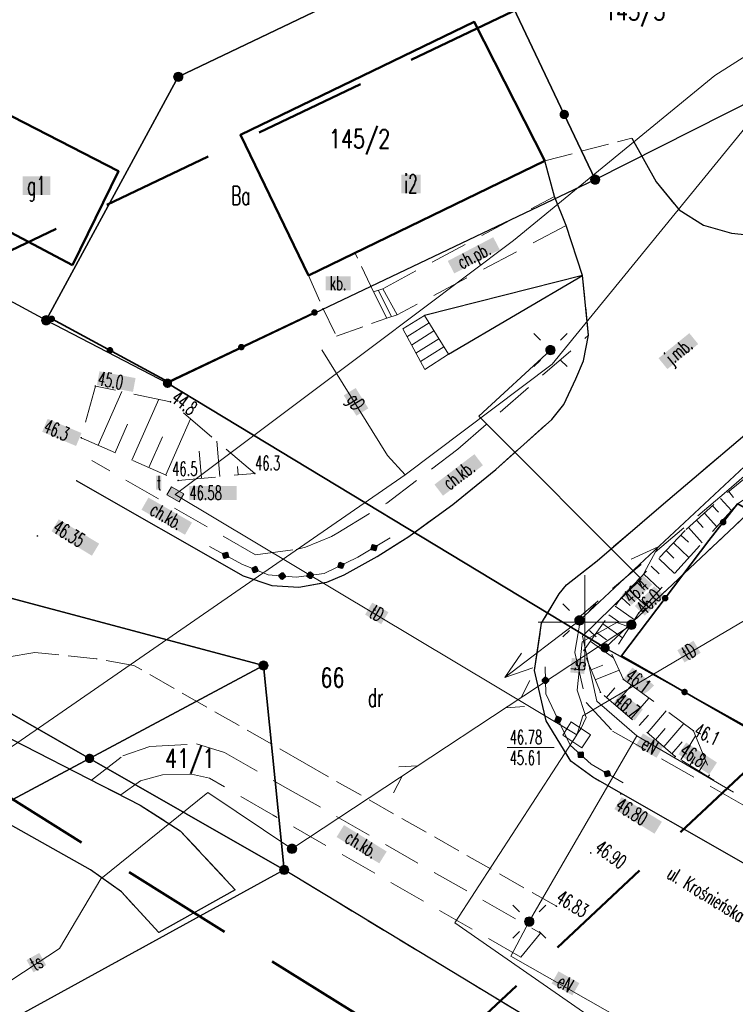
# Model space of a CAD drawing. Header units: millimetres. Extents: x 5507581 to 5508583, y 5765457 to 5766184.
# Tile 5 of 59: x 5507720 to 5507758, y 5765580 to 5765632. Entities that reach past the tile are written whole.
import ezdxf
from ezdxf.enums import TextEntityAlignment as Align

# ---------------------------------------------------------------- set-up
doc = ezdxf.new("R2010")
doc.units = ezdxf.units.MM
for name, pattern in [('PRZER1-1', [2, 1, -1]), ('PRZER2-1', [3, 2, -1]), ('PRZER3-1', [2, 1.5, -0.5]), ('Przerywana 42 __ __ __ __ __ __ __ __ __ __', [3, 2, -1])]:
    doc.linetypes.add(name, pattern=pattern)
doc.layers.get('0').update_dxf_attribs({"lineweight": 18})
for name, color, linetype, lineweight in [('EGDE', 122, 'Continuous', 18), ('EGDE_O', 7, 'Continuous', 18), ('EGPG', 7, 'Continuous', 18), ('GUPPRZ_O', 7, 'Continuous', 18), ('OTBU', 7, 'Continuous', 50), ('OTBU_O', 7, 'Continuous', 50), ('OTKB', 7, 'Continuous', 18), ('OTKC', 7, 'Continuous', 30), ('OTKC_O', 7, 'Continuous', 18), ('OTKJ', 7, 'Continuous', 30), ('OTKJ_O', 7, 'Continuous', 18), ('OTKK', 7, 'Continuous', 30), ('OTKS', 7, 'Continuous', 18), ('OTKU', 7, 'Continuous', 18), ('OTKU_O', 7, 'Continuous', 18), ('OTOO', 7, 'Continuous', 35), ('OTRK', 7, 'Continuous', 18), ('OTRN', 7, 'Continuous', 13), ('OTRN_O', 7, 'Continuous', 13), ('OTRS', 7, 'Continuous', 13), ('OTRS_O', 7, 'Continuous', 13), ('Ramka sekcyjna', 7, 'Continuous', 18), ('SUEO', 7, 'Continuous', 18), ('SUPK', 7, 'Continuous', 18), ('SUPP', 7, 'Continuous', 18), ('SUPW', 7, 'Continuous', 18), ('SUPW_O', 7, 'Continuous', 18), ('ZAKRES', 24, 'Przerywana 42 __ __ __ __ __ __ __ __ __ __', 50)]:
    doc.layers.add(name, color=color, linetype=linetype, lineweight=lineweight)
for name, color, linetype, lineweight, true_color in [('EGUG', 7, 'Continuous', 18, 0x008000), ('EGUG_O', 7, 'Continuous', 18, 0x008000), ('GUPELN', 1, 'Continuous', 18, 0xff0000), ('SUEP', 1, 'Continuous', 18, 0xff0000), ('SUEP_O', 1, 'Continuous', 18, 0xff0000), ('SUGP', 7, 'Continuous', 18, 0xbfbf00), ('SUGP_O', 7, 'Continuous', 18, 0xbfbf00), ('SUTP', 7, 'Continuous', 18, 0xff9100), ('SUTP_O', 7, 'Continuous', 18, 0xff9100)]:
    doc.layers.add(name, color=color, linetype=linetype, lineweight=lineweight, true_color=true_color)
doc.styles.add('opisy', font='romans.shx', dxfattribs={"width": 0.6})

# ---------------------------------------------------------------- blocks, each defined once
blk = doc.blocks.new('D_GSPWPS1')
blk.add_hatch(color=0).paths.add_polyline_path([(-0.045, 0), (-0.043467, -0.011647), (-0.038971, -0.0225), (-0.03182, -0.03182), (-0.0225, -0.038971), (-0.011647, -0.043467), (0, -0.045), (0.011647, -0.043467), (0.0225, -0.038971), (0.03182, -0.03182), (0.038971, -0.0225), (0.043467, -0.011647), (0.045, 0), (0.043467, 0.011647), (0.038971, 0.0225), (0.03182, 0.03182), (0.0225, 0.038971), (0.011647, 0.043467), (0, 0.045), (-0.011647, 0.043467), (-0.0225, 0.038971), (-0.03182, 0.03182), (-0.038971, 0.0225), (-0.043467, 0.011647)])
blk = doc.blocks.new('D_GSPWPN1')
blk.add_hatch(color=0).paths.add_polyline_path([(-0.045, 0), (-0.043467, -0.011647), (-0.038971, -0.0225), (-0.03182, -0.03182), (-0.0225, -0.038971), (-0.011647, -0.043467), (0, -0.045), (0.011647, -0.043467), (0.0225, -0.038971), (0.03182, -0.03182), (0.038971, -0.0225), (0.043467, -0.011647), (0.045, 0), (0.043467, 0.011647), (0.038971, 0.0225), (0.03182, 0.03182), (0.0225, 0.038971), (0.011647, 0.043467), (0, 0.045), (-0.011647, 0.043467), (-0.0225, 0.038971), (-0.03182, 0.03182), (-0.038971, 0.0225), (-0.043467, 0.011647)])
blk = doc.blocks.new('D_GUPELN1')
at = {"color": 0}
for points in [[(0, 0), (5, 0)], [(3.519793, -0.5), (5.019793, 0), (3.519793, 0.5)]]:
    blk.add_lwpolyline(points, dxfattribs=at)
blk = doc.blocks.new('D_SUTP1')
at = {"color": 0}
for points in [[(-0.0675, 0), (-0.9325, -0.5)], [(0.9325, 0), (0.0675, 0.5)]]:
    blk.add_lwpolyline(points, dxfattribs=at)
blk = doc.blocks.new('D_SUEP1')
at = {"color": 0}
blk.add_lwpolyline([(-0.75, -0.5), (0.75, 0), (-0.75, 0.5)], dxfattribs=at)
blk = doc.blocks.new('D_GUPELA2')
blk.add_hatch(color=0).paths.add_polyline_path([(-0.001087, 0.044987), (0.011881, 0.043403), (0.021281, 0.03965), (0.030065, 0.033482), (0.038133, 0.023893), (0.043117, 0.012881), (0.044986, 0.001113), (0.044323, -0.007777), (0.040557, -0.019497), (0.033417, -0.030138), (0.024849, -0.037517), (0.013788, -0.042836), (0.002013, -0.044955), (-0.00982, -0.043916), (-0.020466, -0.040077), (-0.029541, -0.033946), (-0.036867, -0.025804), (-0.04187, -0.01649), (-0.04461, -0.005909), (-0.044532, 0.006476), (-0.041285, 0.017903), (-0.034764, 0.028574), (-0.024479, 0.03776), (-0.013449, 0.042943)])
at = {"color": 0}
for points in [[(-0.883883, 0.883883), (-0.53033, 0.53033)], [(0.883883, 0.883883), (0.53033, 0.53033)], [(-0.883883, -0.883883), (-0.53033, -0.53033)], [(0.883883, -0.883883), (0.53033, -0.53033)]]:
    blk.add_lwpolyline(points, dxfattribs=at)
blk = doc.blocks.new('D_GUPISN1')
at = {"true_color": 0xffffff}
blk.add_hatch(color=7, dxfattribs=at).paths.add_polyline_path([(-0.25, 0), (-0.241481, -0.064705), (-0.216506, -0.125), (-0.176777, -0.176777), (-0.125, -0.216506), (-0.064705, -0.241481), (0, -0.25), (0.064705, -0.241481), (0.125, -0.216506), (0.176777, -0.176777), (0.216506, -0.125), (0.241481, -0.064705), (0.25, 0), (0.241481, 0.064705), (0.216506, 0.125), (0.176777, 0.176777), (0.125, 0.216506), (0.064705, 0.241481), (0, 0.25), (-0.064705, 0.241481), (-0.125, 0.216506), (-0.176777, 0.176777), (-0.216506, 0.125), (-0.241481, 0.064705)])
at = {"color": 0}
blk.add_lwpolyline([(0, 0.25), (0.064705, 0.241481), (0.125, 0.216506), (0.176777, 0.176777), (0.216506, 0.125), (0.241481, 0.064705), (0.25, 0), (0.241481, -0.064705), (0.216506, -0.125), (0.176777, -0.176777), (0.125, -0.216506), (0.064705, -0.241481), (0, -0.25), (-0.064705, -0.241481), (-0.125, -0.216506), (-0.176777, -0.176777), (-0.216506, -0.125), (-0.241481, -0.064705), (-0.25, 0), (-0.241481, 0.064705), (-0.216506, 0.125), (-0.176777, 0.176777), (-0.125, 0.216506), (-0.064705, 0.241481)], close=True, dxfattribs=at)
blk = doc.blocks.new('D_GUPELA1')
at = {"true_color": 0xffffff}
blk.add_hatch(color=7, dxfattribs=at).paths.add_polyline_path([(-0.25, 0), (-0.241481, -0.064705), (-0.216506, -0.125), (-0.176777, -0.176777), (-0.125, -0.216506), (-0.064705, -0.241481), (0, -0.25), (0.064705, -0.241481), (0.125, -0.216506), (0.176777, -0.176777), (0.216506, -0.125), (0.241481, -0.064705), (0.25, 0), (0.241481, 0.064705), (0.216506, 0.125), (0.176777, 0.176777), (0.125, 0.216506), (0.064705, 0.241481), (0, 0.25), (-0.064705, 0.241481), (-0.125, 0.216506), (-0.176777, 0.176777), (-0.216506, 0.125), (-0.241481, 0.064705)])
at = {"color": 0}
blk.add_lwpolyline([(0, 0.25), (0.064705, 0.241481), (0.125, 0.216506), (0.176777, 0.176777), (0.216506, 0.125), (0.241481, 0.064705), (0.25, 0), (0.241481, -0.064705), (0.216506, -0.125), (0.176777, -0.176777), (0.125, -0.216506), (0.064705, -0.241481), (0, -0.25), (-0.064705, -0.241481), (-0.125, -0.216506), (-0.176777, -0.176777), (-0.216506, -0.125), (-0.241481, -0.064705), (-0.25, 0), (-0.241481, 0.064705), (-0.216506, 0.125), (-0.176777, 0.176777), (-0.125, 0.216506), (-0.064705, 0.241481)], close=True, dxfattribs=at)
blk = doc.blocks.new('D_GUPIWZ1_3')
at = {"true_color": 0xffffff}
blk.add_hatch(color=7, dxfattribs=at).paths.add_polyline_path([(0.375, 0.25), (-0.375, 0.25), (-0.375, -0.25), (0.375, -0.25)])
at = {"color": 0}
blk.add_lwpolyline([(0.375, -0.25), (-0.375, -0.25), (-0.375, 0.25), (0.375, 0.25)], close=True, dxfattribs=at)
blk = doc.blocks.new('D_KOLO')
blk.add_hatch(color=0).paths.add_polyline_path([(-0.175, 0), (-0.169037, -0.045293), (-0.151554, -0.0875), (-0.123744, -0.123744), (-0.0875, -0.151554), (-0.045293, -0.169037), (0, -0.175), (0.045293, -0.169037), (0.0875, -0.151554), (0.123744, -0.123744), (0.151554, -0.0875), (0.169037, -0.045293), (0.175, 0), (0.169037, 0.045293), (0.151554, 0.0875), (0.123744, 0.123744), (0.0875, 0.151554), (0.045293, 0.169037), (0, 0.175), (-0.045293, 0.169037), (-0.0875, 0.151554), (-0.123744, 0.123744), (-0.151554, 0.0875), (-0.169037, 0.045293)])
blk = doc.blocks.new('D_GSLKBA0')
at = {"true_color": 0xffffff}
blk.add_hatch(color=7, dxfattribs=at).paths.add_polyline_path([(-0.175, -0.033485), (-0.175, 0.033485), (-0.033485, 0.175), (0.033485, 0.175), (0.175, 0.033485), (0.175, -0.033485), (0.033485, -0.175), (-0.033485, -0.175)])
at = {"color": 0, "lineweight": 18}
blk.add_lwpolyline([(-0.175, -0.033485), (-0.175, 0.033485), (-0.033485, 0.175), (0.033485, 0.175), (0.175, 0.033485), (0.175, -0.033485), (0.033485, -0.175), (-0.033485, -0.175)], close=True, dxfattribs=at)
blk = doc.blocks.new('D_GSLKOG1')
blk.add_hatch(color=0).paths.add_polyline_path([(-0.175, 0), (-0.169037, -0.045293), (-0.151554, -0.0875), (-0.123744, -0.123744), (-0.0875, -0.151554), (-0.045293, -0.169037), (0, -0.175), (0.045293, -0.169037), (0.0875, -0.151554), (0.123744, -0.123744), (0.151554, -0.0875), (0.169037, -0.045293), (0.175, 0), (0.169037, 0.045293), (0.151554, 0.0875), (0.123744, 0.123744), (0.0875, 0.151554), (0.045293, 0.169037), (0, 0.175), (-0.045293, 0.169037), (-0.0875, 0.151554), (-0.123744, 0.123744), (-0.151554, 0.0875), (-0.169037, 0.045293)])
blk = doc.blocks.new('D_GEPPGD1_1')
at = {"true_color": 0xffffff}
blk.add_hatch(color=7, dxfattribs=at).paths.add_polyline_path([(0, -0.25), (0.077254, -0.237764), (0.146946, -0.202254), (0.202254, -0.146946), (0.237764, -0.077254), (0.25, 0), (0.237764, 0.077254), (0.202254, 0.146946), (0.146946, 0.202254), (0.077254, 0.237764), (0, 0.25), (-0.077254, 0.237764), (-0.146946, 0.202254), (-0.202254, 0.146946), (-0.237764, 0.077254), (-0.25, 0), (-0.237764, -0.077254), (-0.202254, -0.146946), (-0.146946, -0.202254), (-0.077254, -0.237764)])
at = {"color": 0}
blk.add_lwpolyline([(0, 0.25), (0.077254, 0.237764), (0.146946, 0.202254), (0.202254, 0.146946), (0.237764, 0.077254), (0.25, 0), (0.237764, -0.077254), (0.202254, -0.146946), (0.146946, -0.202254), (0.077254, -0.237764), (0, -0.25), (-0.077254, -0.237764), (-0.146946, -0.202254), (-0.202254, -0.146946), (-0.237764, -0.077254), (-0.25, 0), (-0.237764, 0.077254), (-0.202254, 0.146946), (-0.146946, 0.202254), (-0.077254, 0.237764)], close=True, dxfattribs=at)
blk = doc.blocks.new('D_GEPPGD1_2')
at = {"true_color": 0xffffff}
blk.add_hatch(color=7, dxfattribs=at).paths.add_polyline_path([(0, -0.25), (0.077254, -0.237764), (0.146946, -0.202254), (0.202254, -0.146946), (0.237764, -0.077254), (0.25, 0), (0.237764, 0.077254), (0.202254, 0.146946), (0.146946, 0.202254), (0.077254, 0.237764), (0, 0.25), (-0.077254, 0.237764), (-0.146946, 0.202254), (-0.202254, 0.146946), (-0.237764, 0.077254), (-0.25, 0), (-0.237764, -0.077254), (-0.202254, -0.146946), (-0.146946, -0.202254), (-0.077254, -0.237764)])
blk.add_hatch(color=0).paths.add_polyline_path([(0, -0.045), (0.013906, -0.042798), (0.02645, -0.036406), (0.036406, -0.02645), (0.042798, -0.013906), (0.045, 0), (0.042798, 0.013906), (0.036406, 0.02645), (0.02645, 0.036406), (0.013906, 0.042798), (0, 0.045), (-0.013906, 0.042798), (-0.02645, 0.036406), (-0.036406, 0.02645), (-0.042798, 0.013906), (-0.045, 0), (-0.042798, -0.013906), (-0.036406, -0.02645), (-0.02645, -0.036406), (-0.013906, -0.042798)])

msp = doc.modelspace()

# ---------------------------------------------------------------- hatches: boundary and pattern name
at = {"layer": 'GUPPRZ_O', "true_color": 0xffffff}
msp.add_hatch(color=7, dxfattribs=at).paths.add_polyline_path([(5507728.88, 5765606.527), (5507728.88, 5765607.277), (5507731.4, 5765607.277), (5507731.4, 5765606.527)], flags=0)
at = {"layer": 'OTBU_O', "true_color": 0xffffff}
for points in [[(5507719.976, 5765622.82), (5507719.976, 5765623.82), (5507721.456, 5765623.82), (5507721.456, 5765622.82)], [(5507740.193, 5765622.909), (5507740.193, 5765623.909), (5507741.233, 5765623.909), (5507741.233, 5765622.909)]]:
    msp.add_hatch(color=7, dxfattribs=at).paths.add_polyline_path(points, flags=0)
at = {"layer": 'OTKC_O', "true_color": 0xffffff}
for points in [[(5507742.679, 5765619.29), (5507745.107, 5765620.56), (5507745.455, 5765619.895), (5507743.027, 5765618.625)], [(5507741.968, 5765607.349), (5507744.1, 5765608.972), (5507744.555, 5765608.375), (5507742.422, 5765606.752)], [(5507726.322, 5765606.002), (5507726.695, 5765606.652), (5507729.019, 5765605.317), (5507728.646, 5765604.667)], [(5507736.742, 5765588.518), (5507737.136, 5765589.156), (5507739.416, 5765587.748), (5507739.022, 5765587.11)]]:
    msp.add_hatch(color=7, dxfattribs=at).paths.add_polyline_path(points, flags=0)
at = {"layer": 'OTKJ_O', "true_color": 0xffffff}
msp.add_hatch(color=7, dxfattribs=at).paths.add_polyline_path([(5507753.931, 5765614.097), (5507755.575, 5765615.435), (5507756.049, 5765614.854), (5507754.405, 5765613.515)], flags=0)
at = {"layer": 'OTKU_O', "true_color": 0xffffff}
msp.add_hatch(color=7, dxfattribs=at).paths.add_polyline_path([(5507736.155, 5765617.723), (5507736.155, 5765618.473), (5507737.495, 5765618.473), (5507737.495, 5765617.723)], flags=0)
at = {"layer": 'OTRN_O', "true_color": 0xffffff}
for points in [[(5507723.943, 5765612.66), (5507724.081, 5765613.397), (5507726.007, 5765613.035), (5507725.869, 5765612.298)], [(5507721.024, 5765610.167), (5507721.314, 5765610.858), (5507723.121, 5765610.1), (5507722.831, 5765609.408)], [(5507754.999, 5765592.937), (5507755.407, 5765593.566), (5507757.051, 5765592.5), (5507756.643, 5765591.871)]]:
    msp.add_hatch(color=7, dxfattribs=at).paths.add_polyline_path(points, flags=0)
for points in [[(5507751.974, 5765601.469), (5507753.083, 5765602.496), (5507753.6, 5765602.011), (5507752.492, 5765600.927)], [(5507752.664, 5765600.864), (5507753.695, 5765601.911), (5507754.255, 5765601.419), (5507753.2, 5765600.34)], [(5507752.083, 5765596.982), (5507752.542, 5765597.576), (5507753.698, 5765596.618), (5507753.43, 5765596.35), (5507753.136, 5765596.15)], [(5507751.501, 5765595.655), (5507751.969, 5765596.241), (5507753.093, 5765595.34), (5507752.652, 5765594.748)]]:
    msp.add_hatch(color=7, dxfattribs=at).paths.add_polyline_path(points)
at = {"layer": 'OTRS_O', "true_color": 0xffffff}
for points in [[(5507721.52, 5765604.85), (5507721.908, 5765605.492), (5507724.065, 5765604.189), (5507723.677, 5765603.547)], [(5507751.569, 5765590.012), (5507751.96, 5765590.652), (5507754.11, 5765589.336), (5507753.718, 5765588.696)]]:
    msp.add_hatch(color=7, dxfattribs=at).paths.add_polyline_path(points, flags=0)
at = {"layer": 'SUEP_O', "true_color": 0xffffff}
for points in [[(5507752.72, 5765593.4), (5507753.098, 5765594.048), (5507754.204, 5765593.404), (5507753.826, 5765592.756)], [(5507748.219, 5765580.694), (5507748.59, 5765581.346), (5507749.702, 5765580.713), (5507749.332, 5765580.061)]]:
    msp.add_hatch(color=7, dxfattribs=at).paths.add_polyline_path(points, flags=0)
at = {"layer": 'SUGP_O', "true_color": 0xffffff}
msp.add_hatch(color=7, dxfattribs=at).paths.add_polyline_path([(5507737.125, 5765612.111), (5507737.762, 5765612.506), (5507738.436, 5765611.418), (5507737.799, 5765611.023)], flags=0)
at = {"layer": 'SUPW_O', "true_color": 0xffffff}
msp.add_hatch(color=7, dxfattribs=at).paths.add_polyline_path([(5507727.1, 5765607.07), (5507727.1, 5765607.82), (5507727.38, 5765607.82), (5507727.38, 5765607.07)], flags=0)
at = {"layer": 'SUTP_O', "true_color": 0xffffff}
for points in [[(5507738.265, 5765600.4), (5507738.651, 5765601.044), (5507739.509, 5765600.529), (5507739.123, 5765599.886)], [(5507754.936, 5765598.495), (5507755.797, 5765599.003), (5507756.179, 5765598.357), (5507755.318, 5765597.849)], [(5507749.22, 5765597.31), (5507749.302, 5765598.085), (5507750.047, 5765598.007), (5507749.966, 5765597.232)], [(5507720.186, 5765581.946), (5507720.866, 5765582.329), (5507721.234, 5765581.675), (5507720.554, 5765581.293)]]:
    msp.add_hatch(color=7, dxfattribs=at).paths.add_polyline_path(points, flags=0)

# ---------------------------------------------------------------- linework, layer by layer
at = {"layer": 'EGDE', "linetype": 'Continuous', "lineweight": 30}
for points in [[(5507802.937, 5765650.145), (5507780.209, 5765704.209), (5507789.364, 5765708), (5507762.401, 5765765.267), (5507756.291, 5765778.261), (5507739.861, 5765812.883), (5507633.952, 5765789.623), (5507642.345, 5765756.937), (5507642.719, 5765755.475), (5507647.73, 5765734.604), (5507646.916, 5765734.326), (5507655.569, 5765698.155), (5507641.153, 5765659.463), (5507721.233, 5765616.121), (5507728.287, 5765629.127), (5507744.295, 5765636.806), (5507748.899, 5765627.119), (5507750.549, 5765623.636)], [(5507744.295, 5765636.806), (5507728.287, 5765629.127), (5507721.233, 5765616.121), (5507727.712, 5765612.759), (5507750.549, 5765623.636), (5507748.899, 5765627.119)], [(5507773.339, 5765619.588), (5507751.074, 5765598.621), (5507799.517, 5765571.683), (5507833.802, 5765552.875), (5507827.892, 5765559.396), (5507805.729, 5765583.849)], [(5507699.244, 5765606.633), (5507723.55, 5765592.72), (5507665.96, 5765561.935), (5507653.173, 5765569.893), (5507676.052, 5765584.634)], [(5507699.244, 5765606.633), (5507732.84, 5765597.682), (5507723.55, 5765592.72)], [(5507733.941, 5765586.764), (5507723.55, 5765592.72), (5507732.84, 5765597.682)], [(5507733.941, 5765586.764), (5507705.58, 5765571.178), (5507678.94, 5765556.021), (5507651.812, 5765541.603), (5507669.022, 5765559.704), (5507665.96, 5765561.935), (5507723.55, 5765592.72)], [(5507705.58, 5765571.178), (5507728.108, 5765535.383), (5507770.238, 5765559.038), (5507775.178, 5765561.742), (5507733.941, 5765586.764)]]:
    msp.add_lwpolyline(points, close=True, dxfattribs=at)
for points in [[(5508006.216, 5765723.86), (5507950.459, 5765701.224), (5507932.308, 5765692.725), (5507926.444, 5765690.25), (5507904.381, 5765680.911), (5507857.75, 5765661.185), (5507845.802, 5765656.13), (5507831.434, 5765650.189), (5507806.147, 5765639.736), (5507776.821, 5765621.728), (5507773.339, 5765619.588), (5507751.074, 5765598.621), (5507727.712, 5765612.759), (5507750.549, 5765623.636), (5507802.937, 5765650.145), (5507875.29, 5765681.864), (5507888.776, 5765687.465), (5507896.829, 5765688.31), (5507920.29, 5765698.171), (5507953.412, 5765712.005), (5507964.696, 5765716.775), (5507980.678, 5765723.444), (5507991.241, 5765727.818), (5508001.486, 5765732.084)], [(5507581.013, 5765694.18), (5507591.06, 5765687.238), (5507601.718, 5765680.901), (5507609.498, 5765676.249), (5507631.035, 5765664.041), (5507641.153, 5765659.463), (5507721.233, 5765616.121), (5507727.712, 5765612.759), (5507751.074, 5765598.621), (5507799.517, 5765571.683), (5507833.802, 5765552.875), (5507854.091, 5765541.744), (5507885.517, 5765522.498), (5507911.13, 5765506.812), (5507923.346, 5765499.31), (5507957.235, 5765481.932), (5507972.443, 5765476.99), (5507977.604, 5765475.288), (5507980.593, 5765473.675)], [(5507917.907, 5765473.675), (5507861.769, 5765505.789), (5507784.31, 5765550.848), (5507783.618, 5765551.254), (5507770.238, 5765559.038), (5507775.178, 5765561.742), (5507733.941, 5765586.764), (5507732.84, 5765597.682), (5507699.244, 5765606.633), (5507686.624, 5765614.335), (5507670.916, 5765623.617), (5507604.762, 5765658.565), (5507581.013, 5765674.699)]]:
    msp.add_lwpolyline(points, dxfattribs=at)
at = {"layer": 'EGUG', "color": 96, "linetype": 'PRZER1-1', "lineweight": 18, "true_color": 0x008000}
for points in [[(5507721.233, 5765616.121), (5507727.712, 5765612.759), (5507750.549, 5765623.636), (5507802.937, 5765650.145), (5507875.29, 5765681.864), (5507888.776, 5765687.465), (5507839.402, 5765796.304), (5507828.78, 5765792.349), (5507811.318, 5765830.969), (5507739.861, 5765812.883), (5507633.952, 5765789.623), (5507642.345, 5765756.937), (5507642.719, 5765755.475), (5507647.73, 5765734.604), (5507646.916, 5765734.326), (5507655.569, 5765698.155), (5507641.153, 5765659.463)], [(5507773.339, 5765619.588), (5507751.074, 5765598.621), (5507799.517, 5765571.683), (5507833.802, 5765552.875), (5507827.892, 5765559.396), (5507805.729, 5765583.849)], [(5507699.244, 5765606.633), (5507723.55, 5765592.72), (5507665.96, 5765561.935), (5507653.173, 5765569.893), (5507676.052, 5765584.634)], [(5507699.244, 5765606.633), (5507732.84, 5765597.682), (5507723.55, 5765592.72)], [(5507733.941, 5765586.764), (5507705.58, 5765571.178), (5507678.94, 5765556.021), (5507651.812, 5765541.603), (5507669.022, 5765559.704), (5507665.96, 5765561.935), (5507723.55, 5765592.72), (5507732.84, 5765597.682)], [(5507705.58, 5765571.178), (5507728.108, 5765535.383), (5507770.238, 5765559.038), (5507775.178, 5765561.742), (5507733.941, 5765586.764)]]:
    msp.add_lwpolyline(points, close=True, dxfattribs=at)
for points in [[(5508006.216, 5765723.86), (5507950.459, 5765701.224), (5507932.308, 5765692.725), (5507926.444, 5765690.25), (5507904.381, 5765680.911), (5507857.75, 5765661.185), (5507845.802, 5765656.13), (5507831.434, 5765650.189), (5507806.147, 5765639.736), (5507776.821, 5765621.728), (5507773.339, 5765619.588), (5507751.074, 5765598.621), (5507727.712, 5765612.759), (5507750.549, 5765623.636), (5507802.937, 5765650.145), (5507875.29, 5765681.864), (5507888.776, 5765687.465), (5507896.829, 5765688.31), (5507920.29, 5765698.171), (5507953.412, 5765712.005), (5507964.696, 5765716.775), (5507980.678, 5765723.444), (5507991.241, 5765727.818), (5508001.486, 5765732.084)], [(5507581.013, 5765694.18), (5507591.06, 5765687.238), (5507601.718, 5765680.901), (5507609.498, 5765676.249), (5507631.035, 5765664.041), (5507641.153, 5765659.463), (5507721.233, 5765616.121), (5507727.712, 5765612.759), (5507751.074, 5765598.621), (5507799.517, 5765571.683), (5507833.802, 5765552.875), (5507854.091, 5765541.744), (5507885.517, 5765522.498), (5507911.13, 5765506.812), (5507923.346, 5765499.31), (5507957.235, 5765481.932), (5507972.443, 5765476.99), (5507977.604, 5765475.288), (5507980.593, 5765473.675)], [(5507917.907, 5765473.675), (5507861.769, 5765505.789), (5507784.31, 5765550.848), (5507783.618, 5765551.254), (5507770.238, 5765559.038), (5507775.178, 5765561.742), (5507733.941, 5765586.764), (5507732.84, 5765597.682), (5507699.244, 5765606.633), (5507686.624, 5765614.335), (5507670.916, 5765623.617), (5507604.762, 5765658.565), (5507581.013, 5765674.699)]]:
    msp.add_lwpolyline(points, dxfattribs=at)
at = {"layer": 'GUPPRZ_O', "color": 30, "linetype": 'Continuous', "lineweight": 13, "true_color": 0xff9100, "flags": 128}
msp.add_lwpolyline([(5507745.842, 5765593.306), (5507748.362, 5765593.306)], dxfattribs=at)
at = {"layer": 'OTBU', "color": 7, "linetype": 'Continuous', "lineweight": 50}
for points in [[(5507735.242, 5765618.523), (5507747.865, 5765624.645), (5507744.094, 5765632.06), (5507731.609, 5765626.022)], [(5507722.646, 5765619.064), (5507716.34, 5765622.396), (5507718.804, 5765627.327), (5507725.093, 5765624.092)]]:
    msp.add_lwpolyline(points, close=True, dxfattribs=at)
at = {"layer": 'OTKB', "color": 7, "linetype": 'Continuous', "lineweight": 18}
for points in [[(5507739.6, 5765604.5), (5507737.87, 5765603.46), (5507736.08, 5765602.6), (5507734.58, 5765602.4), (5507733.09, 5765602.52), (5507731.68, 5765603.09), (5507729.96, 5765604.04)], [(5507752.05, 5765591.41), (5507750.33, 5765592.41), (5507749.22, 5765593.42), (5507747.92, 5765596.17), (5507747.87, 5765597.61)]]:
    msp.add_lwpolyline(points, dxfattribs=at)
at = {"layer": 'OTKC', "color": 7, "linetype": 'PRZER2-1', "lineweight": 18}
for points in [[(5507739.21, 5765617.81), (5507748.37, 5765622.73), (5507749, 5765621.19), (5507739.98, 5765616.42)], [(5507746.58, 5765582.1), (5507733.36, 5765589.69), (5507729.96, 5765591.66), (5507728.99, 5765591.88), (5507727.45, 5765591.84), (5507726.27, 5765591.52), (5507725.22, 5765590.77), (5507723.65, 5765591.56), (5507725.33, 5765592.86), (5507726.77, 5765593.35), (5507729.26, 5765593.5), (5507730.76, 5765593.04), (5507734.14, 5765591.1), (5507747.62, 5765583.39)]]:
    msp.add_lwpolyline(points, close=True, dxfattribs=at)
for points in [[(5507772.435, 5765619.737), (5507757.56, 5765606.98), (5507749.8, 5765600.36), (5507749.46, 5765598.38), (5507750.06, 5765595.71), (5507751.47, 5765594.18), (5507759.24, 5765589.79)], [(5507732.42, 5765603.59), (5507734.58, 5765603.88), (5507735.08, 5765604.01), (5507736.47, 5765604.58), (5507736.8, 5765604.76), (5507739.42, 5765606.36), (5507743.22, 5765609.24), (5507750.2, 5765615.33), (5507749.92, 5765613.95), (5507749.52, 5765613), (5507748.88, 5765611.63), (5507748.23, 5765610.83), (5507745.25, 5765608.16), (5507744.48, 5765607.53), (5507742.94, 5765606.28), (5507740.6, 5765604.58), (5507738.9, 5765603.5), (5507737.15, 5765602.53), (5507736.22, 5765602.14), (5507734.72, 5765601.87), (5507733.28, 5765601.96), (5507731.75, 5765602.47)], [(5507749.016, 5765601.984), (5507750.66, 5765603.28), (5507754.19, 5765606.31), (5507760.4, 5765611.58)], [(5507732.42, 5765603.59), (5507723.67, 5765608.64)], [(5507722.84, 5765607.56), (5507731.75, 5765602.47)], [(5507758.6, 5765587.05), (5507750.42, 5765591.71), (5507749.25, 5765592.57), (5507747.93, 5765594.73), (5507747.3, 5765597.41), (5507747.69, 5765599.94), (5507748.62, 5765601.51)]]:
    msp.add_lwpolyline(points, dxfattribs=at)
at = {"layer": 'OTKJ', "color": 7, "linetype": 'PRZER3-1', "lineweight": 18}
for points in [[(5507786.387, 5765632.061), (5507781.351, 5765628.744), (5507775.123, 5765624.23), (5507771.38, 5765621.07), (5507768.93, 5765618.94), (5507760.4, 5765611.58), (5507754.19, 5765606.31), (5507750.66, 5765603.28), (5507749.016, 5765601.984), (5507748.62, 5765601.51), (5507747.69, 5765599.94), (5507747.3, 5765597.41), (5507747.93, 5765594.73), (5507749.25, 5765592.57), (5507750.42, 5765591.71)], [(5507722.84, 5765607.56), (5507731.75, 5765602.47), (5507733.28, 5765601.96), (5507734.72, 5765601.87), (5507736.22, 5765602.14), (5507737.15, 5765602.53), (5507738.9, 5765603.5), (5507740.6, 5765604.58), (5507742.94, 5765606.28), (5507744.48, 5765607.53), (5507745.25, 5765608.16), (5507748.23, 5765610.83), (5507748.88, 5765611.63), (5507749.52, 5765613), (5507749.92, 5765613.95), (5507750.2, 5765615.33), (5507749.88, 5765618.51), (5507749, 5765621.19), (5507748.37, 5765622.73), (5507747.865, 5765624.645), (5507752.5, 5765625.85), (5507753.8, 5765623.51), (5507755.03, 5765622.02), (5507756.33, 5765621.2), (5507757.82, 5765620.78), (5507759.35, 5765620.62)], [(5507748.48, 5765584.82), (5507735.01, 5765592.48), (5507725.92, 5765597.69), (5507723.9, 5765598.04), (5507720.63, 5765598.38), (5507716.555, 5765597.688)]]:
    msp.add_lwpolyline(points, dxfattribs=at)
at = {"layer": 'OTKK', "color": 7, "linetype": 'Continuous'}
for points in [[(5507752.5, 5765625.85), (5507753.8, 5765623.51), (5507755.03, 5765622.02), (5507756.33, 5765621.2), (5507757.82, 5765620.78), (5507759.35, 5765620.62), (5507760.29, 5765620.71), (5507761.53, 5765621.22), (5507762.02, 5765621.65), (5507758.76, 5765624.9), (5507774.83, 5765637.73), (5507777.06, 5765634.94), (5507778.02, 5765634.04)], [(5507758.6, 5765587.05), (5507750.42, 5765591.71), (5507749.25, 5765592.57), (5507747.93, 5765594.73), (5507747.3, 5765597.41), (5507747.69, 5765599.94), (5507748.62, 5765601.51), (5507749.016, 5765601.984), (5507750.66, 5765603.28), (5507754.19, 5765606.31), (5507760.4, 5765611.58), (5507768.93, 5765618.94), (5507771.38, 5765621.07), (5507775.123, 5765624.23), (5507781.351, 5765628.744), (5507786.387, 5765632.061)], [(5507722.84, 5765607.56), (5507731.75, 5765602.47), (5507733.28, 5765601.96), (5507734.72, 5765601.87), (5507736.22, 5765602.14), (5507737.15, 5765602.53), (5507738.9, 5765603.5), (5507740.6, 5765604.58), (5507742.94, 5765606.28), (5507744.48, 5765607.53), (5507745.25, 5765608.16), (5507748.23, 5765610.83), (5507748.88, 5765611.63), (5507749.52, 5765613), (5507749.92, 5765613.95), (5507750.2, 5765615.33), (5507749.88, 5765618.51), (5507749, 5765621.19), (5507748.37, 5765622.73), (5507747.865, 5765624.645)], [(5507742.72, 5765614.32), (5507749.88, 5765618.51), (5507741.43, 5765616.37)]]:
    msp.add_lwpolyline(points, dxfattribs=at)
msp.add_lwpolyline([(5507716.555, 5765597.688), (5507716.438, 5765596.245), (5507716.59, 5765595.728), (5507717.281, 5765594.814), (5507726.259, 5765590.218), (5507728.391, 5765588.857), (5507731.334, 5765585.704), (5507727.256, 5765583.419), (5507725.255, 5765585.584), (5507723.608, 5765586.767), (5507715.329, 5765591.408), (5507712.855, 5765591.971), (5507708.955, 5765592.352), (5507714.166, 5765596.293)], close=True, dxfattribs=at)
at = {"layer": 'OTKS', "color": 7, "linetype": 'Continuous', "lineweight": 18}
for points in [[(5507738.72, 5765617.64), (5507739.21, 5765617.81), (5507739.98, 5765616.42), (5507739.43, 5765616.24)], [(5507740.27, 5765615.66), (5507741.43, 5765616.37), (5507742.72, 5765614.32), (5507741.45, 5765613.5)]]:
    msp.add_lwpolyline(points, close=True, dxfattribs=at)
for points in [[(5507738.965, 5765617.725), (5507739.677, 5765616.321)], [(5507741.676, 5765615.98), (5507740.5, 5765615.24)], [(5507741.942, 5765615.557), (5507740.74, 5765614.8)], [(5507742.208, 5765615.133), (5507740.98, 5765614.361)], [(5507742.474, 5765614.71), (5507741.22, 5765613.921)]]:
    msp.add_lwpolyline(points, dxfattribs=at)
at = {"layer": 'OTKU', "color": 7, "linetype": 'PRZER3-1', "lineweight": 18}
for points in [[(5507738.72, 5765617.64), (5507737.73, 5765619.71), (5507735.242, 5765618.523), (5507736.01, 5765616.77), (5507736.73, 5765615.27), (5507739.43, 5765616.24)], [(5507716.555, 5765597.688), (5507716.438, 5765596.245), (5507716.59, 5765595.728), (5507717.281, 5765594.814), (5507726.259, 5765590.218), (5507728.391, 5765588.857), (5507731.334, 5765585.704), (5507727.256, 5765583.419), (5507725.255, 5765585.584), (5507723.608, 5765586.767), (5507715.329, 5765591.408), (5507712.855, 5765591.971), (5507708.955, 5765592.352), (5507714.166, 5765596.293)]]:
    msp.add_lwpolyline(points, close=True, dxfattribs=at)
at = {"layer": 'OTOO', "color": 7, "linetype": 'Continuous', "lineweight": 35}
for points in [[(5507721.53, 5765616.2), (5507727.75, 5765612.84), (5507735.56, 5765616.54)], [(5507758.69, 5765594.34), (5507751.95, 5765598.19), (5507756.62, 5765604.36), (5507758.15, 5765606.32), (5507761.77, 5765604.41), (5507761.88, 5765604.63), (5507762.79, 5765606.26)]]:
    msp.add_lwpolyline(points, dxfattribs=at)
at = {"layer": 'OTRK', "color": 7, "linetype": 'PRZER2-1', "lineweight": 18}
for points in [[(5507723.86, 5765612.61), (5507723.11, 5765609.85), (5507728.28, 5765607.57), (5507732.37, 5765607.94), (5507727.87, 5765611.77)], [(5507756.88, 5765591.56), (5507754.82, 5765592.82), (5507750.83, 5765596.25), (5507749.92, 5765598.46), (5507751.92, 5765601.27), (5507755.4, 5765604.94), (5507757.61, 5765606.92), (5507759.73, 5765608.64), (5507760.7, 5765606.65), (5507758.96, 5765606.86), (5507758.15, 5765606.32), (5507752.88, 5765600.49), (5507751.44, 5765598.29), (5507752.06, 5765596.94), (5507755.79, 5765594.2)]]:
    msp.add_lwpolyline(points, close=True, dxfattribs=at)
at = {"layer": 'OTRK', "color": 7, "linetype": 'Continuous', "lineweight": 18}
for points in [[(5507724.008, 5765609.454), (5507725.269, 5765612.315)], [(5507725.814, 5765608.658), (5507727.244, 5765611.901)], [(5507724.911, 5765609.056), (5507725.584, 5765610.582)], [(5507727.62, 5765607.861), (5507728.941, 5765610.858)], [(5507726.717, 5765608.259), (5507727.437, 5765609.892)], [(5507730.51, 5765607.772), (5507730.338, 5765609.669)], [(5507729.527, 5765607.683), (5507729.396, 5765609.133)], [(5507731.493, 5765607.861), (5507731.452, 5765608.308)], [(5507757.679, 5765606.976), (5507757.934, 5765606.661)], [(5507756.819, 5765606.211), (5507757.126, 5765605.869)], [(5507757.248, 5765606.595), (5507757.821, 5765605.956)], [(5507756.39, 5765605.827), (5507757.045, 5765605.097)], [(5507755.962, 5765605.443), (5507756.309, 5765605.056)], [(5507755.127, 5765604.652), (5507755.535, 5765604.266)], [(5507755.533, 5765605.059), (5507756.269, 5765604.239)], [(5507754.731, 5765604.235), (5507755.557, 5765603.452)], [(5507754.335, 5765603.817), (5507754.753, 5765603.421)], [(5507753.94, 5765603.4), (5507754.785, 5765602.598)], [(5507753.148, 5765602.565), (5507754.013, 5765601.744)], [(5507753.544, 5765602.982), (5507753.972, 5765602.577)], [(5507752.752, 5765602.147), (5507753.19, 5765601.732)], [(5507752.356, 5765601.73), (5507753.242, 5765600.89)], [(5507751.96, 5765601.312), (5507752.41, 5765600.886)], [(5507751.62, 5765600.849), (5507752.64, 5765600.123)], [(5507750.953, 5765599.911), (5507752.009, 5765599.159)], [(5507751.286, 5765600.38), (5507751.805, 5765600.01)], [(5507750.619, 5765599.442), (5507751.156, 5765599.06)], [(5507750.285, 5765598.973), (5507751.534, 5765598.085)], [(5507750.337, 5765597.447), (5507750.964, 5765597.705)], [(5507750.556, 5765596.915), (5507751.831, 5765597.439)], [(5507751.158, 5765595.968), (5507751.597, 5765596.48)], [(5507751.594, 5765595.593), (5507752.484, 5765596.629)], [(5507752.03, 5765595.218), (5507752.49, 5765595.753)], [(5507752.467, 5765594.843), (5507753.414, 5765595.945)], [(5507753.339, 5765594.093), (5507754.344, 5765595.262)], [(5507752.903, 5765594.468), (5507753.391, 5765595.036)], [(5507753.776, 5765593.718), (5507754.293, 5765594.319)], [(5507754.212, 5765593.343), (5507755.274, 5765594.579)], [(5507754.648, 5765592.968), (5507755.194, 5765593.602)], [(5507755.118, 5765592.638), (5507755.904, 5765593.924)], [(5507755.609, 5765592.338), (5507755.892, 5765592.801)], [(5507756.099, 5765592.037), (5507756.448, 5765592.607)], [(5507756.59, 5765591.737), (5507756.655, 5765591.843)]]:
    msp.add_lwpolyline(points, dxfattribs=at)
at = {"layer": 'Ramka sekcyjna', "color": 7, "linetype": 'Continuous', "lineweight": 18, "flags": 128}
for points in [[(5507750, 5765597.5), (5507750, 5765602.5)], [(5507752.5, 5765600), (5507747.5, 5765600)]]:
    msp.add_lwpolyline(points, dxfattribs=at)
at = {"layer": 'SUEP', "color": 1, "linetype": 'Continuous', "lineweight": 18, "true_color": 0xff0000}
for points in [[(5507749.71, 5765600.09), (5507773.48, 5765622.28), (5507802.09, 5765639.21)], [(5507771.61, 5765567.61), (5507746.04, 5765582.15), (5507747.03, 5765584), (5507752.78, 5765593.92), (5507750.63, 5765595.77), (5507749.87, 5765599.24), (5507753.01, 5765602.31), (5507744.34, 5765611), (5507748.16, 5765614.53)], [(5507752.78, 5765593.92), (5507757.93, 5765590.92)]]:
    msp.add_lwpolyline(points, dxfattribs=at)
at = {"layer": 'SUGP', "color": 52, "linetype": 'Continuous', "lineweight": 18, "true_color": 0xbfbf00}
for points in [[(5507686.315, 5765564.978), (5507713.543, 5765580.994), (5507712.792, 5765588.802), (5507740.397, 5765607.871), (5507748.253, 5765613.771), (5507760.673, 5765629.008), (5507770.383, 5765635.593), (5507780.46, 5765639.397), (5507814.99, 5765653.77), (5507817.969, 5765654.901), (5507841.704, 5765664.85), (5507865.917, 5765674.999), (5507869.221, 5765667.764), (5507870.588, 5765663.27), (5507873.204, 5765647.065), (5507874.752, 5765636.019)], [(5507740.397, 5765607.871), (5507739.463, 5765608.894), (5507735.959, 5765614.55)]]:
    msp.add_lwpolyline(points, dxfattribs=at)
at = {"layer": 'SUPK', "color": 30, "linetype": 'Continuous', "lineweight": 18, "true_color": 0xff9100}
msp.add_lwpolyline([(5507749.83, 5765593.28), (5507748.82, 5765593.96), (5507749.27, 5765594.67), (5507750.3, 5765593.98)], close=True, dxfattribs=at)
at = {"layer": 'SUTP', "color": 30, "linetype": 'Continuous', "lineweight": 18, "true_color": 0xff9100}
for points in [[(5507728.13, 5765606.82), (5507738.65, 5765614.727), (5507746.189, 5765620.389), (5507756.934, 5765629.19), (5507762.88, 5765632.97), (5507768.976, 5765636.558), (5507774.877, 5765639.492), (5507781.256, 5765640.072), (5507816.236, 5765655.202), (5507872.527, 5765679.516), (5507875.83, 5765669.41)], [(5507728.13, 5765606.82), (5507749.56, 5765593.97), (5507743.05, 5765583.932), (5507753.761, 5765576.496)], [(5507749.56, 5765593.969), (5507749.898, 5765594.99), (5507761.3, 5765601.721)], [(5507749.555, 5765593.979), (5507749.79, 5765594.29), (5507750.07, 5765594.91), (5507749.58, 5765596.36), (5507749.85, 5765598.94), (5507751.7, 5765599.98), (5507752.33, 5765599.74)], [(5507752.48, 5765599.86), (5507734.36, 5765587.89)], [(5507659.9, 5765546.84), (5507672.71, 5765554.33), (5507686.38, 5765561.86), (5507702.22, 5765570.78), (5507706.32, 5765573.56), (5507716.83, 5765579.21), (5507721.94, 5765582.57), (5507724.15, 5765586.28), (5507729.86, 5765590.9), (5507734.36, 5765587.89)]]:
    msp.add_lwpolyline(points, dxfattribs=at)
at = {"layer": 'ZAKRES', "color": 7, "ltscale": 3}
msp.add_lwpolyline([(5507997.653, 5765741.318), (5507987.407, 5765737.052), (5507976.84, 5765732.676), (5507960.825, 5765725.993), (5507949.539, 5765721.222), (5507916.426, 5765707.392), (5507894.317, 5765698.099), (5507886.285, 5765697.256), (5507871.366, 5765691.059), (5507798.669, 5765659.191), (5507746.142, 5765632.61), (5507718.025, 5765619.218), (5507702.767, 5765600.941), (5507741.964, 5765576.467), (5507779.446, 5765611.606), (5507810.701, 5765630.801), (5507849.66, 5765646.907), (5507936.377, 5765683.591), (5507954.462, 5765692.059), (5508010.052, 5765714.628)], dxfattribs=at)

# ---------------------------------------------------------------- block references
at = {"layer": 'EGPG', "color": 7, "linetype": 'Continuous', "lineweight": 18}
for name, p in [('D_GEPPGD1_1', (5507728.287, 5765629.127)), ('D_GEPPGD1_2', (5507748.899, 5765627.119)), ('D_GEPPGD1_1', (5507750.549, 5765623.636)), ('D_GEPPGD1_1', (5507721.233, 5765616.121)), ('D_GEPPGD1_2', (5507727.712, 5765612.759)), ('D_GEPPGD1_2', (5507751.074, 5765598.621)), ('D_GEPPGD1_1', (5507732.84, 5765597.682)), ('D_GEPPGD1_2', (5507723.55, 5765592.72)), ('D_GEPPGD1_1', (5507733.941, 5765586.764))]:
    msp.add_blockref(name, p, dxfattribs=at)
at = {"layer": 'GUPELN', "color": 1, "linetype": 'Continuous', "lineweight": 18, "true_color": 0xff0000, "rotation": 217.4347591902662}
msp.add_blockref('D_GUPELN1', (5507749.71, 5765600.09), dxfattribs=at)
at = {"layer": 'OTKB', "color": 7, "linetype": 'Continuous', "lineweight": 18}
for p, rotation in [((5507738.735, 5765603.98), 211.0124360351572), ((5507738.735, 5765603.98), 211.0124360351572), ((5507730.82, 5765603.565), 151.087006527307), ((5507730.82, 5765603.565), 151.087006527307), ((5507732.385, 5765602.805), 157.9887167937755), ((5507732.385, 5765602.805), 157.9887167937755), ((5507736.975, 5765603.03), 205.6618141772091), ((5507736.975, 5765603.03), 205.6618141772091), ((5507733.835, 5765602.46), 175.3955128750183), ((5507733.835, 5765602.46), 175.3955128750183), ((5507735.33, 5765602.5), 187.5946433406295), ((5507735.33, 5765602.5), 187.5946433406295), ((5507747.895, 5765596.89), 91.98863784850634), ((5507747.895, 5765596.89), 91.98863784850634), ((5507748.57, 5765594.795), 115.3013786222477), ((5507748.57, 5765594.795), 115.3013786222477), ((5507749.775, 5765592.915), 137.7006293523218), ((5507749.775, 5765592.915), 137.7006293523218), ((5507751.19, 5765591.91), 149.8264799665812), ((5507751.19, 5765591.91), 149.8264799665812)]:
    msp.add_blockref('D_GSLKBA0', p, dxfattribs=dict(at, rotation=rotation))
at = {"layer": 'OTOO', "color": 7, "linetype": 'Continuous', "lineweight": 25}
for name, p, rotation in [('D_GSLKOG1', (5507735.56, 5765616.54), 25.34932943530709), ('D_GSLKOG1', (5507721.53, 5765616.2), 331.6223961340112), ('D_KOLO', (5507724.64, 5765614.52), 331.6223961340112), ('D_KOLO', (5507724.64, 5765614.52), 331.6223961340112), ('D_KOLO', (5507731.655, 5765614.69), 25.34932943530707), ('D_KOLO', (5507731.655, 5765614.69), 25.34932943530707), ('D_KOLO', (5507757.385, 5765605.34), 52.02396569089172), ('D_KOLO', (5507757.385, 5765605.34), 52.02396569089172), ('D_KOLO', (5507754.285, 5765601.275), 52.87835203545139), ('D_KOLO', (5507754.285, 5765601.275), 52.87835203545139), ('D_KOLO', (5507755.32, 5765596.265), 150.2642743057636), ('D_KOLO', (5507755.32, 5765596.265), 150.2642743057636)]:
    msp.add_blockref(name, p, dxfattribs=dict(at, rotation=rotation))
at = {"layer": 'OTRN', "color": 7, "linetype": 'Continuous', "lineweight": 13}
for p in [(5507723.86, 5765612.61), (5507727.87, 5765611.77), (5507723.11, 5765609.85), (5507732.37, 5765607.94), (5507728.28, 5765607.57), (5507751.92, 5765601.27), (5507752.88, 5765600.49), (5507752.06, 5765596.94), (5507750.83, 5765596.25), (5507755.79, 5765594.2), (5507754.82, 5765592.82)]:
    msp.add_blockref('D_GSPWPN1', p, dxfattribs=at)
at = {"layer": 'OTRS', "color": 7, "linetype": 'Continuous', "lineweight": 13}
for p in [(5507720.77, 5765604.6), (5507751.92, 5765590.83), (5507750.31, 5765587.67), (5507748.48, 5765584.82)]:
    msp.add_blockref('D_GSPWPS1', p, dxfattribs=at)
at = {"layer": 'SUEO', "color": 7, "linetype": 'Continuous', "lineweight": 18}
for name, p in [('D_GUPELA2', (5507748.16, 5765614.53)), ('D_GUPELA1', (5507748.16, 5765614.53)), ('D_GUPELA2', (5507749.71, 5765600.09)), ('D_GUPELA1', (5507749.71, 5765600.09)), ('D_GUPELA2', (5507747.03, 5765584)), ('D_GUPELA1', (5507747.03, 5765584))]:
    msp.add_blockref(name, p, dxfattribs=at)
at = {"layer": 'SUEP', "color": 1, "linetype": 'Continuous', "lineweight": 18, "true_color": 0xff0000, "rotation": 43.03107714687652}
msp.add_blockref('D_SUEP1', (5507753.365, 5765603.502), dxfattribs=at)
at = {"layer": 'SUPP', "color": 7, "linetype": 'Continuous', "lineweight": 18}
for p in [(5507752.48, 5765599.86), (5507734.36, 5765587.89)]:
    msp.add_blockref('D_GUPISN1', p, dxfattribs=at)
at = {"layer": 'SUPW', "color": 7, "linetype": 'Continuous', "lineweight": 18, "rotation": 330.0089125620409}
msp.add_blockref('D_GUPIWZ1_3', (5507728.13, 5765606.82), dxfattribs=at)
at = {"layer": 'SUTP', "color": 30, "linetype": 'Continuous', "lineweight": 18, "true_color": 0xff9100}
for p, rotation in [((5507746.549, 5765595.942), 213.4485924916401), ((5507740.291, 5765591.808), 33.4485924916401)]:
    msp.add_blockref('D_SUTP1', p, dxfattribs=dict(at, rotation=rotation))

# ---------------------------------------------------------------- texts
at = {"layer": 'EGDE_O', "color": 122, "linetype": 'Continuous', "lineweight": 20, "ltscale": 0.2, "style": 'opisy', "width": 0.75}
for s, p in [('145/5', (5507752.662, 5765632.147)), ('145/2', (5507737.968, 5765625.314)), ('66', (5507736.518, 5765596.532)), ('41/1', (5507728.904, 5765592.222))]:
    msp.add_text(s, height=1, dxfattribs=at).set_placement(p, align=Align.CENTER)
at = {"layer": 'EGUG_O', "color": 96, "linetype": 'Continuous', "lineweight": 20, "ltscale": 0.2, "true_color": 0x008000, "style": 'opisy', "width": 0.6}
for s, p in [('Ba', (5507731.627, 5765622.283)), ('dr', (5507738.832, 5765595.465))]:
    msp.add_text(s, height=1, dxfattribs=at).set_placement(p, align=Align.CENTER)
at = {"layer": 'GUPPRZ_O', "color": 30, "linetype": 'Continuous', "lineweight": 15, "ltscale": 0.15, "true_color": 0xff9100, "style": 'opisy', "width": 0.6}
for s, p in [('46.58', (5507728.88, 5765606.527, 10.8)), ('46.78', (5507745.981, 5765593.476, 20.94)), ('45.61', (5507745.981, 5765592.381, 20.94))]:
    msp.add_text(s, height=0.75, dxfattribs=at).set_placement(p)
at = {"layer": 'OTBU_O', "color": 7, "linetype": 'Continuous', "lineweight": 20, "ltscale": 0.2, "style": 'opisy', "width": 0.6}
for s, p in [('g1', (5507720.716, 5765622.82)), ('i2', (5507740.713, 5765622.909))]:
    msp.add_text(s, height=1, dxfattribs=at).set_placement(p, align=Align.CENTER)
at = {"layer": 'OTKC_O', "color": 7, "linetype": 'Continuous', "lineweight": 15, "ltscale": 0.15, "style": 'opisy', "width": 0.6}
for s, rotation, p in [('ch.pb.', 27.6122, (5507744.241, 5765619.26)), ('ch.kb.', 37.287, (5507743.488, 5765607.564)), ('ch.kb.', 330.1259, (5507727.484, 5765605.335)), ('ch.kb.', 328.2978, (5507737.882, 5765587.814)), ('ul. Krośnieńska', 328.2978, (5507756.274, 5765585.155))]:
    msp.add_text(s, height=0.75, rotation=rotation, dxfattribs=at).set_placement(p, align=Align.CENTER)
at = {"layer": 'OTKJ_O', "color": 7, "linetype": 'Continuous', "lineweight": 15, "ltscale": 0.15, "style": 'opisy', "width": 0.6}
msp.add_text('j.mb.', height=0.75, rotation=39.1655, dxfattribs=at).set_placement((5507755.227, 5765614.185), align=Align.CENTER)
at = {"layer": 'OTKU_O', "color": 7, "linetype": 'Continuous', "lineweight": 15, "ltscale": 0.15, "style": 'opisy', "width": 0.6}
msp.add_text('kb.', height=0.75, dxfattribs=at).set_placement((5507736.825, 5765617.723), align=Align.CENTER)
at = {"layer": 'OTRN_O', "color": 7, "linetype": 'Continuous', "lineweight": 15, "ltscale": 0.15, "style": 'opisy', "width": 0.6}
for s, rotation, p in [('45.0', 349.3658, (5507723.943, 5765612.66, 10.8)), ('44.8', 322.9369, (5507727.847, 5765611.816, 0.72)), ('46.3', 337.2399, (5507721.024, 5765610.167, 10.8)), ('46.4', 43.7173, (5507752.492, 5765600.927, 10.8)), ('46.0', 45.6179, (5507753.2, 5765600.34, 10.8)), ('46.1', 322.3071, (5507752.083, 5765596.982, 10.8)), ('46.7', 321.3384, (5507751.501, 5765595.655, 10.8)), ('46.1', 333.7285, (5507755.754, 5765593.961, 10.8)), ('46.8', 327.0481, (5507754.999, 5765592.937, 10.8))]:
    msp.add_text(s, height=0.75, rotation=rotation, dxfattribs=at).set_placement(p)
for s, p in [('46.3', (5507732.386, 5765608.123, 10.8)), ('46.5', (5507727.962, 5765607.82, 10.8))]:
    msp.add_text(s, height=0.75, dxfattribs=at).set_placement(p)
at = {"layer": 'OTRS_O', "color": 7, "linetype": 'Continuous', "lineweight": 15, "ltscale": 0.15, "style": 'opisy', "width": 0.6}
for s, rotation, p in [('46.35', 328.8755, (5507721.52, 5765604.85, 10.8)), ('46.80', 328.5205, (5507751.569, 5765590.012, 10.8)), ('46.90', 324.3947, (5507750.459, 5765587.787, 10.8)), ('46.83', 329.1255, (5507748.396, 5765585.07, 10.8))]:
    msp.add_text(s, height=0.75, rotation=rotation, dxfattribs=at).set_placement(p)
at = {"layer": 'SUEP_O', "color": 1, "linetype": 'Continuous', "lineweight": 15, "ltscale": 0.15, "true_color": 0xff0000, "style": 'opisy', "width": 0.6}
for rotation, p in [(329.7782, (5507753.273, 5765593.078)), (330.3759, (5507748.775, 5765580.378))]:
    msp.add_text('eN', height=0.75, rotation=rotation, dxfattribs=at).set_placement(p, align=Align.CENTER)
at = {"layer": 'SUGP_O', "color": 52, "linetype": 'Continuous', "lineweight": 15, "ltscale": 0.15, "true_color": 0xbfbf00, "style": 'opisy', "width": 0.6}
msp.add_text('gD', height=0.75, rotation=301.7769, dxfattribs=at).set_placement((5507737.462, 5765611.567), align=Align.CENTER)
at = {"layer": 'SUPW_O', "color": 7, "linetype": 'Continuous', "lineweight": 15, "ltscale": 0.15, "style": 'opisy', "width": 0.6}
msp.add_text('t', height=0.75, dxfattribs=at).set_placement((5507727.38, 5765607.07), align=Align.RIGHT)
at = {"layer": 'SUTP_O', "color": 30, "linetype": 'Continuous', "lineweight": 15, "ltscale": 0.15, "true_color": 0xff9100, "style": 'opisy', "width": 0.6}
for s, rotation, p in [('tD', 329.052, (5507738.694, 5765600.143)), ('tD', 30.5552, (5507755.748, 5765598.103)), ('ts', 84.0257, (5507750.007, 5765597.619)), ('ts', 29.3852, (5507720.894, 5765581.484))]:
    msp.add_text(s, height=0.75, rotation=rotation, dxfattribs=at).set_placement(p, align=Align.CENTER)

doc.saveas('drawing.dxf')
